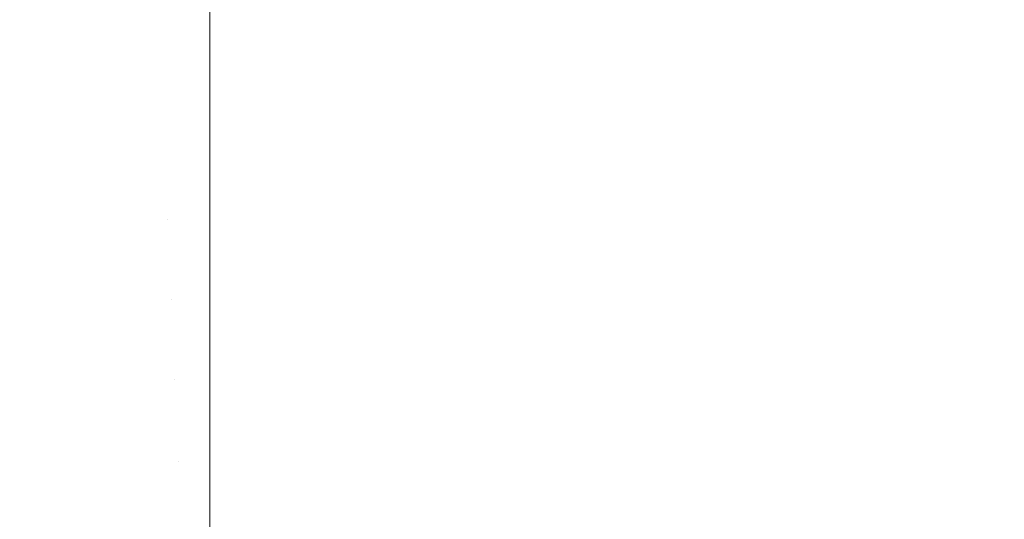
# Model space of a CAD drawing. Header units: centimetres. Extents: x -26 to 27.3, y -21.7 to -19.9.
# Tile 43 of 202: x -25.8989 to -25.8536, y -19.9292 to -19.9062. Entities that reach past the tile are written whole.
import ezdxf

# ---------------------------------------------------------------- set-up
doc = ezdxf.new("R2010")
doc.units = ezdxf.units.CM
doc.header["$LTSCALE"] = 2.54
doc.layers.add('Lucido design-1', color=7, linetype='Continuous')

# ---------------------------------------------------------------- blocks, each defined once
blk = doc.blocks.new('Gruppo-4-1')
at = {"color": 7, "linetype": 'Continuous', "lineweight": 9}
for points, invisible_edges in [([(-25.897003, -19.907809, 330.571214), (-25.894725, -19.907559, 330.571214), (-25.895036, -19.904009, 330.568908), (-25.897468, -19.904276, 330.568908)], 15), ([(-25.894725, -19.907559, 330.571214), (-25.892438, -19.907409, 330.571214), (-25.892594, -19.903849, 330.568908), (-25.895036, -19.904009, 330.568908)], 15), ([(-25.890147, -19.906169, 330.570444), (-25.890147, -19.903796, 330.568908), (-25.892594, -19.903849, 330.568908), (-25.892438, -19.907409, 330.571214)], 14), ([(-25.890147, -19.903796, 330.568908), (-25.890147, -19.906169, 330.570444), (27.209853, -19.906169, 330.570444), (27.209853, -19.903796, 330.568908)], 10), ([(-25.899269, -19.908157, 330.571214), (-25.897003, -19.907809, 330.571214), (-25.897468, -19.904276, 330.568908), (-25.899887, -19.904648, 330.568908)], 15), ([(-25.897336, -19.905285, 329.802654), (-25.894947, -19.905024, 329.802654), (-25.894648, -19.90844, 329.800489), (-25.896888, -19.908685, 329.800489)], 15), ([(-25.894947, -19.905024, 329.802654), (-25.892549, -19.904867, 329.802654), (-25.8924, -19.908293, 329.800489), (-25.894648, -19.90844, 329.800489)], 15), ([(-25.890147, -19.906169, 329.801799), (-25.890147, -19.908243, 329.800489), (-25.8924, -19.908293, 329.800489), (-25.892549, -19.904867, 329.802654)], 14), ([(-25.89971, -19.905651, 329.802654), (-25.897336, -19.905285, 329.802654), (-25.896888, -19.908685, 329.800489), (-25.899115, -19.909028, 329.800489)], 15), ([(-25.892438, -19.907409, 330.571214), (-25.890147, -19.907359, 330.571214), (-25.890147, -19.906169, 330.570444)], 9), ([(27.209853, -19.907359, 330.571214), (27.209853, -19.906169, 330.570444), (-25.890147, -19.906169, 330.570444), (-25.890147, -19.907359, 330.571214)], 10), ([(-25.890147, -19.908243, 329.800489), (-25.890147, -19.906169, 329.801799), (-8.190147, -19.906169, 329.801799), (-8.190147, -19.908243, 329.800489)], 10), ([(-25.890147, -19.909898, 330.572707), (-25.890147, -19.907359, 330.571214), (-25.892438, -19.907409, 330.571214), (-25.892279, -19.911068, 330.573369)], 14), ([(-25.890147, -19.907359, 330.571214), (-25.890147, -19.909898, 330.572707), (27.209853, -19.909898, 330.572707), (27.209853, -19.907359, 330.571214)], 10), ([(-25.898633, -19.911764, 330.573369), (-25.896525, -19.91144, 330.573369), (-25.897003, -19.907809, 330.571214), (-25.899269, -19.908157, 330.571214)], 15), ([(-25.896525, -19.91144, 330.573369), (-25.894406, -19.911208, 330.573369), (-25.894725, -19.907559, 330.571214), (-25.897003, -19.907809, 330.571214)], 15), ([(-25.894406, -19.911208, 330.573369), (-25.892279, -19.911068, 330.573369), (-25.892438, -19.907409, 330.571214), (-25.894725, -19.907559, 330.571214)], 15), ([(-25.900724, -19.91218, 330.573369), (-25.898633, -19.911764, 330.573369), (-25.899269, -19.908157, 330.571214), (-25.901516, -19.908604, 330.571214)], 15), ([(-25.8924, -19.908293, 329.800489), (-25.890147, -19.908243, 329.800489), (-25.890147, -19.909898, 329.799537)], 9), ([(-8.190147, -19.908243, 329.800489), (-8.190147, -19.909898, 329.799537), (-25.890147, -19.909898, 329.799537), (-25.890147, -19.908243, 329.800489)], 10), ([(-25.899115, -19.909028, 329.800489), (-25.896888, -19.908685, 329.800489), (-25.89643, -19.912166, 329.798468), (-25.898505, -19.912485, 329.798468)], 15), ([(-25.896888, -19.908685, 329.800489), (-25.894648, -19.90844, 329.800489), (-25.894342, -19.911937, 329.798468), (-25.89643, -19.912166, 329.798468)], 15), ([(-25.894648, -19.90844, 329.800489), (-25.8924, -19.908293, 329.800489), (-25.892247, -19.9118, 329.798468), (-25.894342, -19.911937, 329.798468)], 15), ([(-25.890147, -19.909898, 329.799537), (-25.890147, -19.911754, 329.798468), (-25.892247, -19.9118, 329.798468), (-25.8924, -19.908293, 329.800489)], 14), ([(-25.901325, -19.909468, 329.800489), (-25.899115, -19.909028, 329.800489), (-25.898505, -19.912485, 329.798468), (-25.900565, -19.912895, 329.798468)], 15), ([(-25.892279, -19.911068, 330.573369), (-25.890147, -19.911022, 330.573369), (-25.890147, -19.909898, 330.572707)], 9), ([(27.209853, -19.911022, 330.573369), (27.209853, -19.909898, 330.572707), (-25.890147, -19.909898, 330.572707), (-25.890147, -19.911022, 330.573369)], 10), ([(-25.890147, -19.911754, 329.798468), (-25.890147, -19.909898, 329.799537), (-8.190147, -19.909898, 329.799537), (-8.190147, -19.911754, 329.798468)], 10), ([(-25.89798, -19.915463, 330.575368), (-25.896035, -19.915163, 330.575368), (-25.896525, -19.91144, 330.573369), (-25.898633, -19.911764, 330.573369)], 15), ([(-25.896035, -19.915163, 330.575368), (-25.894079, -19.914949, 330.575368), (-25.894406, -19.911208, 330.573369), (-25.896525, -19.91144, 330.573369)], 15), ([(-25.894079, -19.914949, 330.575368), (-25.892115, -19.91482, 330.575368), (-25.892279, -19.911068, 330.573369), (-25.894406, -19.911208, 330.573369)], 15), ([(-25.890147, -19.913722, 330.574806), (-25.890147, -19.911022, 330.573369), (-25.892279, -19.911068, 330.573369), (-25.892115, -19.91482, 330.575368)], 14), ([(-25.890147, -19.911022, 330.573369), (-25.890147, -19.913722, 330.574806), (27.209853, -19.913722, 330.574806), (27.209853, -19.911022, 330.573369)], 10), ([(-25.899911, -19.915847, 330.575368), (-25.89798, -19.915463, 330.575368), (-25.898633, -19.911764, 330.573369), (-25.900724, -19.91218, 330.573369)], 15), ([(-25.894342, -19.911937, 329.798468), (-25.892247, -19.9118, 329.798468), (-25.89209, -19.915382, 329.796592), (-25.89403, -19.915509, 329.796592)], 15), ([(-25.89209, -19.915382, 329.796592), (-25.892247, -19.9118, 329.798468), (-25.890147, -19.911754, 329.798468), (-25.890147, -19.913723, 329.797438)], 11), ([(-8.190147, -19.911754, 329.798468), (-8.190147, -19.913723, 329.797438), (-25.890147, -19.913723, 329.797438), (-25.890147, -19.911754, 329.798468)], 10), ([(-25.898505, -19.912485, 329.798468), (-25.89643, -19.912166, 329.798468), (-25.895962, -19.915721, 329.796592), (-25.897883, -19.916016, 329.796592)], 15), ([(-25.89643, -19.912166, 329.798468), (-25.894342, -19.911937, 329.798468), (-25.89403, -19.915509, 329.796592), (-25.895962, -19.915721, 329.796592)], 15), ([(-25.900565, -19.912895, 329.798468), (-25.898505, -19.912485, 329.798468), (-25.897883, -19.916016, 329.796592), (-25.899789, -19.916396, 329.796592)], 15), ([(-25.892115, -19.91482, 330.575368), (-25.890147, -19.914777, 330.575368), (-25.890147, -19.913722, 330.574806)], 9), ([(27.209853, -19.914777, 330.575368), (27.209853, -19.913722, 330.574806), (-25.890147, -19.913722, 330.574806), (-25.890147, -19.914777, 330.575368)], 10), ([(-25.890147, -19.913723, 329.797438), (-25.890147, -19.91534, 329.796592), (-25.89209, -19.915382, 329.796592)], 10), ([(-25.890147, -19.91534, 329.796592), (-25.890147, -19.913723, 329.797438), (-8.190147, -19.913723, 329.797438), (-8.190147, -19.91534, 329.796592)], 10), ([(-25.895534, -19.918973, 330.577209), (-25.893744, -19.918777, 330.577209), (-25.894079, -19.914949, 330.575368), (-25.896035, -19.915163, 330.575368)], 15), ([(-25.893744, -19.918777, 330.577209), (-25.891947, -19.918659, 330.577209), (-25.892115, -19.91482, 330.575368), (-25.894079, -19.914949, 330.575368)], 15), ([(-25.890147, -19.917634, 330.576737), (-25.890147, -19.914777, 330.575368), (-25.892115, -19.91482, 330.575368), (-25.891947, -19.918659, 330.577209)], 14), ([(-25.890147, -19.914777, 330.575368), (-25.890147, -19.917634, 330.576737), (27.209853, -19.917634, 330.576737), (27.209853, -19.914777, 330.575368)], 10), ([(-25.899079, -19.919598, 330.577209), (-25.897313, -19.919247, 330.577209), (-25.89798, -19.915463, 330.575368), (-25.899911, -19.915847, 330.575368)], 15), ([(-25.897313, -19.919247, 330.577209), (-25.895534, -19.918973, 330.577209), (-25.896035, -19.915163, 330.575368), (-25.89798, -19.915463, 330.575368)], 15), ([(-25.895962, -19.915721, 329.796592), (-25.89403, -19.915509, 329.796592), (-25.893711, -19.91915, 329.794865), (-25.895485, -19.919344, 329.794865)], 15), ([(-25.89403, -19.915509, 329.796592), (-25.89209, -19.915382, 329.796592), (-25.891931, -19.919033, 329.794865), (-25.893711, -19.91915, 329.794865)], 15), ([(-25.891931, -19.919033, 329.794865), (-25.89209, -19.915382, 329.796592), (-25.890147, -19.91534, 329.796592), (-25.890147, -19.917634, 329.795508)], 11), ([(-8.190147, -19.91534, 329.796592), (-8.190147, -19.917634, 329.795508), (-25.890147, -19.917634, 329.795508), (-25.890147, -19.91534, 329.796592)], 10), ([(-25.897883, -19.916016, 329.796592), (-25.895962, -19.915721, 329.796592), (-25.895485, -19.919344, 329.794865), (-25.897248, -19.919615, 329.794865)], 15), ([(-25.899789, -19.916396, 329.796592), (-25.897883, -19.916016, 329.796592), (-25.897248, -19.919615, 329.794865), (-25.898998, -19.919964, 329.794865)], 15), ([(-25.891947, -19.918659, 330.577209), (-25.890147, -19.91862, 330.577209), (-25.890147, -19.917634, 330.576737)], 9), ([(-25.890147, -19.917634, 329.795508), (-25.890147, -19.918994, 329.794865), (-25.891931, -19.919033, 329.794865)], 10), ([(27.209853, -19.91862, 330.577209), (27.209853, -19.917634, 330.576737), (-25.890147, -19.917634, 330.576737), (-25.890147, -19.91862, 330.577209)], 10), ([(-25.890147, -19.918994, 329.794865), (-25.890147, -19.917634, 329.795508), (-8.190147, -19.917634, 329.795508), (-8.190147, -19.918994, 329.794865)], 10), ([(-25.893402, -19.922684, 330.578886), (-25.891776, -19.922578, 330.578886), (-25.891947, -19.918659, 330.577209), (-25.893744, -19.918777, 330.577209)], 15), ([(-25.890147, -19.921626, 330.578494), (-25.890147, -19.91862, 330.577209), (-25.891947, -19.918659, 330.577209), (-25.891776, -19.922578, 330.578886)], 14), ([(-25.890147, -19.91862, 330.577209), (-25.890147, -19.921626, 330.578494), (27.209853, -19.921626, 330.578494), (27.209853, -19.91862, 330.577209)], 10), ([(-25.896632, -19.92311, 330.578886), (-25.895022, -19.922862, 330.578886), (-25.895534, -19.918973, 330.577209), (-25.897313, -19.919247, 330.577209)], 15), ([(-25.895022, -19.922862, 330.578886), (-25.893402, -19.922684, 330.578886), (-25.893744, -19.918777, 330.577209), (-25.895534, -19.918973, 330.577209)], 15), ([(-25.895485, -19.919344, 329.794865), (-25.893711, -19.91915, 329.794865), (-25.893387, -19.922853, 329.793289), (-25.895, -19.923029, 329.793289)], 15), ([(-25.893711, -19.91915, 329.794865), (-25.891931, -19.919033, 329.794865), (-25.891769, -19.922747, 329.793289), (-25.893387, -19.922853, 329.793289)], 15), ([(-25.891769, -19.922747, 329.793289), (-25.891931, -19.919033, 329.794865), (-25.890147, -19.918994, 329.794865), (-25.890147, -19.921626, 329.793749)], 11), ([(-8.190147, -19.918994, 329.794865), (-8.190147, -19.921626, 329.793749), (-25.890147, -19.921626, 329.793749), (-25.890147, -19.918994, 329.794865)], 10), ([(-25.899813, -19.923815, 330.578886), (-25.89823, -19.923427, 330.578886), (-25.899079, -19.919598, 330.577209), (-25.900828, -19.920026, 330.577209)], 15), ([(-25.89823, -19.923427, 330.578886), (-25.896632, -19.92311, 330.578886), (-25.897313, -19.919247, 330.577209), (-25.899079, -19.919598, 330.577209)], 15), ([(-25.898998, -19.919964, 329.794865), (-25.897248, -19.919615, 329.794865), (-25.896603, -19.923276, 329.793289), (-25.898193, -19.923593, 329.793289)], 15), ([(-25.897248, -19.919615, 329.794865), (-25.895485, -19.919344, 329.794865), (-25.895, -19.923029, 329.793289), (-25.896603, -19.923276, 329.793289)], 15), ([(-25.900731, -19.920388, 329.794865), (-25.898998, -19.919964, 329.794865), (-25.898193, -19.923593, 329.793289), (-25.899769, -19.923978, 329.793289)], 15), ([(-25.891776, -19.922578, 330.578886), (-25.890147, -19.922542, 330.578886), (-25.890147, -19.921626, 330.578494)], 9), ([(-25.890147, -19.921626, 329.793749), (-25.890147, -19.922711, 329.793289), (-25.891769, -19.922747, 329.793289)], 10), ([(27.209853, -19.922542, 330.578886), (27.209853, -19.921626, 330.578494), (-25.890147, -19.921626, 330.578494), (-25.890147, -19.922542, 330.578886)], 10), ([(-25.890147, -19.922711, 329.793289), (-25.890147, -19.921626, 329.793749), (-8.190147, -19.921626, 329.793749), (-8.190147, -19.922711, 329.793289)], 10), ([(-25.8945, -19.926824, 330.580397), (-25.893054, -19.926665, 330.580397), (-25.893402, -19.922684, 330.578886), (-25.895022, -19.922862, 330.578886)], 15), ([(-25.893054, -19.926665, 330.580397), (-25.891602, -19.92657, 330.580397), (-25.891776, -19.922578, 330.578886), (-25.893402, -19.922684, 330.578886)], 15), ([(-25.893387, -19.922853, 329.793289), (-25.891769, -19.922747, 329.793289), (-25.891604, -19.926517, 329.791865), (-25.893058, -19.926612, 329.791865)], 15), ([(-25.890147, -19.925691, 330.580076), (-25.890147, -19.922542, 330.578886), (-25.891776, -19.922578, 330.578886), (-25.891602, -19.92657, 330.580397)], 14), ([(-25.891604, -19.926517, 329.791865), (-25.891769, -19.922747, 329.793289), (-25.890147, -19.922711, 329.793289), (-25.890147, -19.925691, 329.792165)], 11), ([(-25.890147, -19.922542, 330.578886), (-25.890147, -19.925691, 330.580076), (27.209853, -19.925691, 330.580076), (27.209853, -19.922542, 330.578886)], 10), ([(-8.190147, -19.922711, 329.793289), (-8.190147, -19.925691, 329.792165), (-25.890147, -19.925691, 329.792165), (-25.890147, -19.922711, 329.793289)], 10), ([(-25.897365, -19.927329, 330.580397), (-25.895938, -19.927045, 330.580397), (-25.896632, -19.92311, 330.578886), (-25.89823, -19.923427, 330.578886)], 15), ([(-25.895938, -19.927045, 330.580397), (-25.8945, -19.926824, 330.580397), (-25.895022, -19.922862, 330.578886), (-25.896632, -19.92311, 330.578886)], 15), ([(-25.896603, -19.923276, 329.793289), (-25.895, -19.923029, 329.793289), (-25.894507, -19.926771, 329.791865), (-25.895947, -19.926992, 329.791865)], 15), ([(-25.895, -19.923029, 329.793289), (-25.893387, -19.922853, 329.793289), (-25.893058, -19.926612, 329.791865), (-25.894507, -19.926771, 329.791865)], 15), ([(-25.898779, -19.927675, 330.580397), (-25.897365, -19.927329, 330.580397), (-25.89823, -19.923427, 330.578886), (-25.899813, -19.923815, 330.578886)], 15), ([(-25.899769, -19.923978, 329.793289), (-25.898193, -19.923593, 329.793289), (-25.897377, -19.927277, 329.791865), (-25.898792, -19.927623, 329.791865)], 15), ([(-25.898193, -19.923593, 329.793289), (-25.896603, -19.923276, 329.793289), (-25.895947, -19.926992, 329.791865), (-25.897377, -19.927277, 329.791865)], 15), ([(-25.900175, -19.928082, 330.580397), (-25.898779, -19.927675, 330.580397), (-25.899813, -19.923815, 330.578886), (-25.901377, -19.924271, 330.578886)], 15), ([(-25.901326, -19.924432, 329.793289), (-25.899769, -19.923978, 329.793289), (-25.898792, -19.927623, 329.791865), (-25.900192, -19.928031, 329.791865)], 15), ([(-25.890147, -19.925691, 329.792165), (-25.890147, -19.926485, 329.791865), (-25.891604, -19.926517, 329.791865)], 10), ([(-25.891602, -19.92657, 330.580397), (-25.890147, -19.926538, 330.580397), (-25.890147, -19.925691, 330.580076)], 9), ([(27.209853, -19.926538, 330.580397), (27.209853, -19.925691, 330.580076), (-25.890147, -19.925691, 330.580076), (-25.890147, -19.926538, 330.580397)], 10), ([(-25.890147, -19.926485, 329.791865), (-25.890147, -19.925691, 329.792165), (-8.190147, -19.925691, 329.792165), (-8.190147, -19.926485, 329.791865)], 10), ([(-25.895947, -19.926992, 329.791865), (-25.894507, -19.926771, 329.791865), (-25.894008, -19.930561, 329.790596), (-25.895284, -19.930757, 329.790596)], 15), ([(-25.895233, -19.931046, 330.581737), (-25.89397, -19.930852, 330.581737), (-25.8945, -19.926824, 330.580397), (-25.895938, -19.927045, 330.580397)], 15), ([(-25.894507, -19.926771, 329.791865), (-25.893058, -19.926612, 329.791865), (-25.892725, -19.930421, 329.790596), (-25.894008, -19.930561, 329.790596)], 15), ([(-25.89397, -19.930852, 330.581737), (-25.8927, -19.930713, 330.581737), (-25.893054, -19.926665, 330.580397), (-25.8945, -19.926824, 330.580397)], 15), ([(-25.893058, -19.926612, 329.791865), (-25.891604, -19.926517, 329.791865), (-25.891437, -19.930336, 329.790596), (-25.892725, -19.930421, 329.790596)], 15), ([(-25.8927, -19.930713, 330.581737), (-25.891424, -19.930629, 330.581737), (-25.891602, -19.92657, 330.580397), (-25.893054, -19.926665, 330.580397)], 15), ([(-25.891437, -19.930336, 329.790596), (-25.891604, -19.926517, 329.791865), (-25.890147, -19.926485, 329.791865), (-25.890147, -19.92982, 329.790758)], 11), ([(-25.890147, -19.929822, 330.58148), (-25.890147, -19.926538, 330.580397), (-25.891602, -19.92657, 330.580397), (-25.891424, -19.930629, 330.581737)], 14), ([(-8.190147, -19.926485, 329.791865), (-8.190147, -19.92982, 329.790758), (-25.890147, -19.92982, 329.790758), (-25.890147, -19.926485, 329.791865)], 10), ([(-25.890147, -19.926538, 330.580397), (-25.890147, -19.929822, 330.58148), (27.209853, -19.929822, 330.58148), (27.209853, -19.926538, 330.580397)], 10), ([(-25.898792, -19.927623, 329.791865), (-25.897377, -19.927277, 329.791865), (-25.896549, -19.931009, 329.790596), (-25.897803, -19.931316, 329.790596)], 15), ([(-25.897377, -19.927277, 329.791865), (-25.895947, -19.926992, 329.791865), (-25.895284, -19.930757, 329.790596), (-25.896549, -19.931009, 329.790596)], 15), ([(-25.896486, -19.931295, 330.581737), (-25.895233, -19.931046, 330.581737), (-25.895938, -19.927045, 330.580397), (-25.897365, -19.927329, 330.580397)], 15), ([(-25.900192, -19.928031, 329.791865), (-25.898792, -19.927623, 329.791865), (-25.897803, -19.931316, 329.790596), (-25.899042, -19.931677, 329.790596)], 15), ([(-25.898954, -19.931957, 330.581737), (-25.897727, -19.931599, 330.581737), (-25.898779, -19.927675, 330.580397), (-25.900175, -19.928082, 330.580397)], 15), ([(-25.897727, -19.931599, 330.581737), (-25.896486, -19.931295, 330.581737), (-25.897365, -19.927329, 330.580397), (-25.898779, -19.927675, 330.580397)], 15)]:
    blk.add_3dface(points, dxfattribs=dict(at, invisible_edges=invisible_edges))

msp = doc.modelspace()

# ---------------------------------------------------------------- block references
at = {"layer": 'Lucido design-1', "color": 7}
msp.add_blockref('Gruppo-4-1', (0, 0), dxfattribs=at)

doc.saveas('drawing.dxf')
